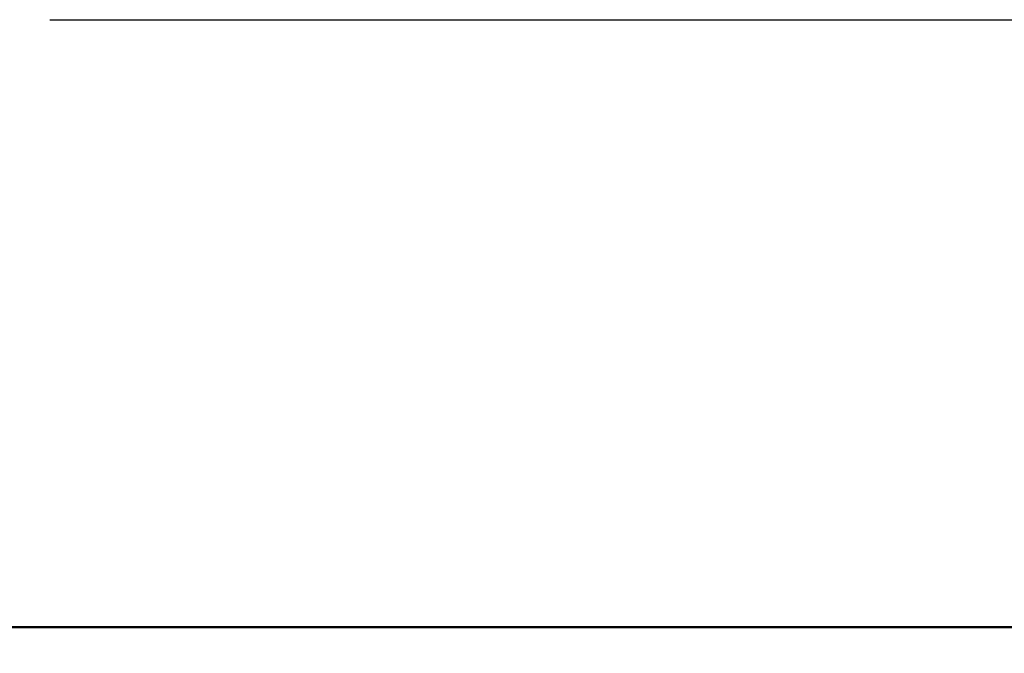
# Model space of a CAD drawing. Header units: millimetres. Extents: x 2886542 to 7567581, y -792623 to 134766.
# Tile 149 of 256: x 4613332 to 4648629, y -449040 to -426332. Entities that reach past the tile are written whole.
import ezdxf

# ---------------------------------------------------------------- set-up
doc = ezdxf.new("R2010")
doc.units = ezdxf.units.MM
doc.layers.add('požárničina', color=10, linetype='Continuous')
doc.layers.add('Text obecně', color=7, linetype='Continuous', lineweight=25)
doc.styles.add('DVERE', font='SIMPLEX.shx', dxfattribs={"width": 0.65})
doc.dimstyles.new('1_75', dxfattribs={"dimscale": 75, "dimtxt": 2.5, "dimasz": 2, "dimexe": 0.7, "dimexo": 0.625, "dimgap": 1, "dimtad": 1, "dimdec": 0, "dimrnd": 1, "dimtxsty": 'DVERE', "dimblk": 'OBLIQUE', "dimcen": 1.5, "dimclrd": 256, "dimclre": 256, "dimclrt": 4, "dimadec": 0, "dimazin": 0, "dimtm": 1e-09, "dimtfac": 1, "dimtdec": 0, "dimtix": 1, "dimtmove": 2, "dimatfit": 3, "dimldrblk": 'OBLIQUE', "dimfxl": 0, "dimarcsym": 0})

# ---------------------------------------------------------------- blocks, each defined once
blk = doc.blocks.new('_Oblique')
at = {"color": 0, "linetype": 'ByBlock', "lineweight": -2}
blk.add_line((-0.5, -0.5), (0.5, 0.5), dxfattribs=at)
blk = doc.blocks.new('*D5175')
at = {"layer": 'Defpoints', "color": 0, "linetype": 'Continuous', "lineweight": 50}
for p in [(4641157, -323053), (4643947, -323211), (4643947, -450521)]:
    blk.add_point(p, dxfattribs=at)
at = {"layer": 'požárničina', "color": 7, "linetype": 'Continuous', "lineweight": -2}
for p, q in [((4641157, -323147), (4641157, -323316)), ((4643947, -323399), (4643947, -323106))]:
    blk.add_line(p, q, dxfattribs=at)
at = {"layer": 'požárničina', "color": 7, "lineweight": -2}
blk.add_line((4641157, -323211), (4643947, -323211), dxfattribs=at)
at = {"layer": 'požárničina', "color": 7, "linetype": 'Continuous', "lineweight": -2, "xscale": 300, "yscale": 300, "zscale": 300, "rotation": 180}
blk.add_blockref('_Oblique', (4641157, -323211), dxfattribs=at)
at = {"layer": 'požárničina', "color": 7, "linetype": 'Continuous', "lineweight": -2, "xscale": 300, "yscale": 300, "zscale": 300}
blk.add_blockref('_Oblique', (4643947, -323211), dxfattribs=at)
at = {"layer": 'požárničina', "color": 7, "linetype": 'Continuous', "lineweight": 9, "insert": (4642552, -322874), "char_height": 375, "attachment_point": 5, "style": 'DVERE'}
blk.add_mtext('2790', dxfattribs=at)

msp = doc.modelspace()

# ---------------------------------------------------------------- linework, layer by layer
at = {"layer": 'požárničina', "color": 1, "linetype": 'Continuous', "lineweight": 50}
msp.add_lwpolyline([(4574217.9, -230814.6), (4701283.9, -230814.6), (4701283.9, -448099.3), (4574217.9, -448099.3)], close=True, dxfattribs=at)
at = {"layer": 'Text obecně'}
msp.add_line((4614412.2, -426331.9), (4677410.7, -426331.9), dxfattribs=at)

# ---------------------------------------------------------------- dimensions: what is measured, and where the dimension line sits
at = {"layer": 'požárničina', "color": 7, "linetype": 'Continuous', "lineweight": 9}
dim = msp.add_linear_dim(base=(4643947.2, -323211.3), p1=(4641157.2, -323053), p2=(4643947.2, -450520.6), dimstyle='1_75', override={"dimscale": 150, "dimclrd": 7, "dimclre": 7, "dimclrt": 7, "dimfxl": 1.25, "dimfxlon": 1, "dimtfill": 1, "dimtfillclr": 256}, dxfattribs=at)
dim.commit()
dim.dimension.update_dxf_attribs({"geometry": '*D5175', "text_midpoint": (4642552.2, -322873.8)})

doc.saveas('drawing.dxf')
